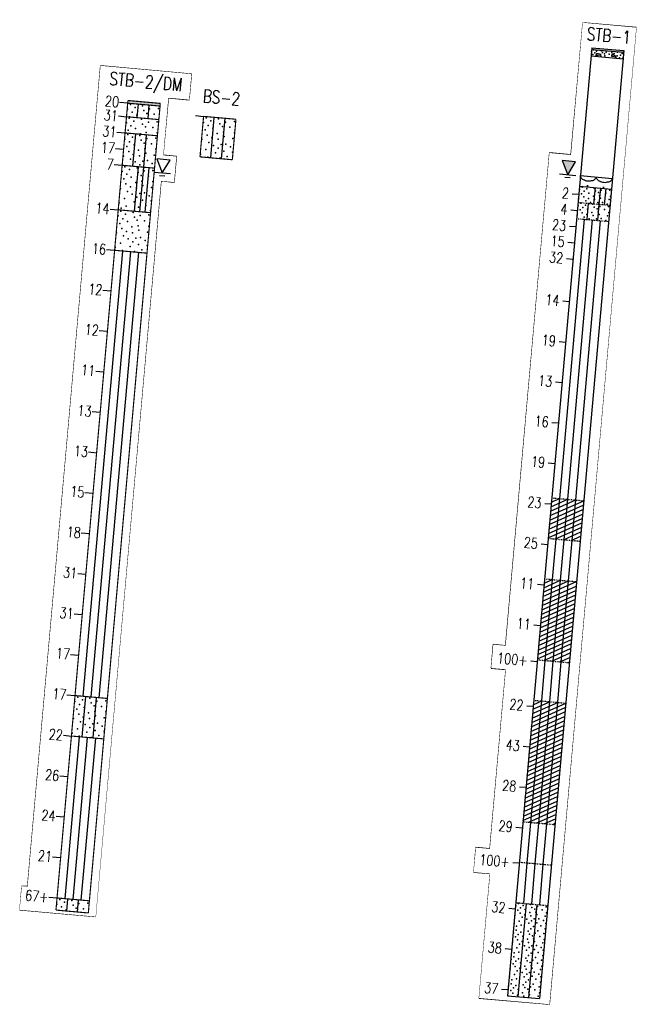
# Model space of a CAD drawing. Header units: feet. Extents: x 1619530 to 2197648, y 451737 to 1192146.
# Tile 12 of 42: x 2196146 to 2196222, y 453792 to 453913. Entities that reach past the tile are written whole.
import ezdxf
from ezdxf.enums import TextEntityAlignment as Align

# ---------------------------------------------------------------- set-up
doc = ezdxf.new("R2010")
doc.units = ezdxf.units.FT
doc.header["$LTSCALE"] = 0.5
doc.header["$MEASUREMENT"] = 0
doc.set_wipeout_variables(frame=1)
doc.linetypes.add('DASH', pattern=[0.12, 0.08, -0.04])
doc.linetypes.add('SOLID', pattern=[0])
doc.layers.add('borings', color=1, linetype='Continuous', lineweight=35)
for name, color, linetype in [('BS-1', 1, 'SOLID'), ('BS-2', 6, 'SOLID'), ('STB-1', 205, 'SOLID'), ('STB-2_DM', 135, 'SOLID'), ('wipeout', 7, 'Continuous')]:
    doc.layers.add(name, color=color, linetype=linetype)
doc.styles.add('ROMAND', font='romand', dxfattribs={"height": 1})

# ---------------------------------------------------------------- blocks, each defined once
blk = doc.blocks.new('DGRFC_WTLEV1')
at = {"color": 7, "linetype": 'SOLID'}
for points in [[(0, 0), (0.05, 0.1), (-0.05, 0.1), (0, 0)], [(-0.06, 0), (0.06, 0)], [(-0.02, -0.02), (0.02, -0.02)]]:
    blk.add_lwpolyline(points, dxfattribs=at)
blk = doc.blocks.new('STB1')
at = {"layer": 'wipeout', "flags": 128}
blk.add_lwpolyline([(-3.35, 2.97), (-3.35, -13.36), (-6.01, -13.36), (-6.01, -74.22), (-7.54, -74.22), (-7.54, -77.12), (-5.73, -77.12), (-5.73, -99.29), (-7.46, -99.29), (-7.46, -102.32), (-5.43, -102.32), (-5.43, -117.69), (3.27, -117.69), (3.27, 2.96)], close=True, dxfattribs=at)
at = {"color": 7, "true_color": 0xffffff}
blk.add_wipeout([(-3.35, 2.97), (-3.35, -13.36), (-6.01, -13.36), (-6.01, -74.22), (-7.54, -74.22), (-7.54, -77.12), (-5.73, -77.12), (-5.73, -99.29), (-7.46, -99.29), (-7.46, -102.32), (-5.43, -102.32), (-5.43, -117.69), (3.27, -117.69), (3.27, 2.96)], dxfattribs=at).dxf.layer = 'borings'
at = {"layer": 'STB-1'}
h = blk.add_hatch(color=7, dxfattribs=at)
h.dxf.hatch_style = 1
h.paths.add_polyline_path([(-2.71, -14.15), (-4.37, -14.15), (-3.54, -15.82)])
at = {"layer": 'STB-1', "color": 7, "linetype": 'SOLID'}
for p, q in [((-1.98, 0), (1.98, 0)), ((-1.98, 0), (-1.98, -117.1)), ((1.98, 0), (1.98, -117.1)), ((-1.98, -0.2), (1.98, -0.2)), ((-1.98, -1), (1.98, -1)), ((-1.29, -0.66), (-1.44, -0.95)), ((-1.44, -0.95), (-0.74, -0.73)), ((-0.74, -0.73), (-1.29, -0.66)), ((1.11, -0.83), (0.55, -0.52)), ((0.55, -0.52), (0.55, -0.83)), ((0.55, -0.83), (1.11, -0.83)), ((-1.98, -15.8), (1.98, -15.8)), ((-2.77, -18.1), (-1.98, -18.1)), ((-1.98, -17.1), (1.98, -17.1)), ((0, -19.1), (0, -17.1)), ((0.66, -19.1), (0.66, -17.1)), ((1.32, -19.1), (1.32, -17.1)), ((-0.66, -21.1), (-0.66, -19.1)), ((0.66, -21.1), (0.66, -19.1)), ((-2.77, -20.1), (-1.98, -20.1)), ((-0.99, -55.6), (-0.99, -21.1)), ((0, -55.6), (0, -21.1)), ((0.99, -55.6), (0.99, -21.1)), ((-2.77, -22.1), (-1.98, -22.1)), ((-2.77, -24.1), (-1.98, -24.1)), ((-2.77, -26.1), (-1.98, -26.1)), ((-2.77, -31.35), (-1.98, -31.35)), ((-2.77, -36.35), (-1.98, -36.35)), ((-2.77, -41.35), (-1.98, -41.35)), ((-2.77, -46.35), (-1.98, -46.35)), ((-2.77, -51.35), (-1.98, -51.35)), ((-1.98, -56.15), (-0.99, -55.6)), ((-1.98, -56.7), (0, -55.6)), ((-1.98, -57.25), (0.99, -55.6)), ((-1.98, -57.8), (1.98, -55.6)), ((-0.99, -60.6), (-0.99, -55.6)), ((0, -60.6), (0, -55.6)), ((0.99, -60.6), (0.99, -55.6)), ((-2.77, -56.35), (-1.98, -56.35)), ((-1.98, -58.35), (1.98, -56.15)), ((-1.98, -58.9), (1.98, -56.7)), ((-1.98, -59.45), (1.98, -57.25)), ((-1.98, -60), (1.98, -57.8)), ((-1.98, -60.55), (1.98, -58.35)), ((-1.08, -60.6), (1.98, -58.9)), ((-0.09, -60.6), (1.98, -59.45)), ((0.9, -60.6), (1.98, -60)), ((1.89, -60.6), (1.98, -60.55)), ((-2.77, -61.35), (-1.98, -61.35)), ((-0.99, -65.6), (-0.99, -60.6)), ((0, -65.6), (0, -60.6)), ((0.99, -65.6), (0.99, -60.6)), ((-2.77, -66.35), (-1.98, -66.35)), ((-1.98, -66.15), (-0.99, -65.6)), ((-1.98, -66.7), (0, -65.6)), ((-1.98, -67.25), (0.99, -65.6)), ((-1.98, -67.8), (1.98, -65.6)), ((-1.98, -68.35), (1.98, -66.15)), ((-0.99, -75.6), (-0.99, -65.6)), ((0, -75.6), (0, -65.6)), ((0.99, -75.6), (0.99, -65.6)), ((-1.98, -68.9), (1.98, -66.7)), ((-1.98, -69.45), (1.98, -67.25)), ((-1.98, -70), (1.98, -67.8)), ((-1.98, -70.55), (1.98, -68.35)), ((-1.98, -71.1), (1.98, -68.9)), ((-1.98, -71.65), (1.98, -69.45)), ((-1.98, -72.2), (1.98, -70)), ((-2.77, -71.35), (-1.98, -71.35)), ((-1.98, -72.75), (1.98, -70.55)), ((-1.98, -73.3), (1.98, -71.1)), ((-1.98, -73.85), (1.98, -71.65)), ((-1.98, -74.4), (1.98, -72.2)), ((-1.98, -74.95), (1.98, -72.75)), ((-1.98, -75.5), (1.98, -73.3)), ((-1.17, -75.6), (1.98, -73.85)), ((-0.18, -75.6), (1.98, -74.4)), ((0.81, -75.6), (1.98, -74.95)), ((-2.77, -75.8), (-1.98, -75.8)), ((-0.99, -80.6), (-0.99, -75.6)), ((0, -80.6), (0, -75.6)), ((0.99, -80.6), (0.99, -75.6)), ((1.8, -75.6), (1.98, -75.5)), ((-1.98, -81.15), (-0.99, -80.6)), ((-1.98, -81.7), (0, -80.6)), ((-1.98, -82.25), (0.99, -80.6)), ((-1.98, -82.8), (1.98, -80.6)), ((-1.98, -83.35), (1.98, -81.15)), ((-0.99, -95.6), (-0.99, -80.6)), ((0, -95.6), (0, -80.6)), ((0.99, -95.6), (0.99, -80.6)), ((-2.77, -81.35), (-1.98, -81.35)), ((-1.98, -83.9), (1.98, -81.7)), ((-1.98, -84.45), (1.98, -82.25)), ((-1.98, -85), (1.98, -82.8)), ((-1.98, -85.55), (1.98, -83.35)), ((-1.98, -86.1), (1.98, -83.9)), ((-1.98, -86.65), (1.98, -84.45)), ((-1.98, -87.2), (1.98, -85)), ((-1.98, -87.75), (1.98, -85.55)), ((-2.77, -86.35), (-1.98, -86.35)), ((-1.98, -88.3), (1.98, -86.1)), ((-1.98, -88.85), (1.98, -86.65)), ((-1.98, -89.4), (1.98, -87.2)), ((-1.98, -89.95), (1.98, -87.75)), ((-1.98, -90.5), (1.98, -88.3)), ((-1.98, -91.05), (1.98, -88.85)), ((-1.98, -91.6), (1.98, -89.4)), ((-1.98, -92.15), (1.98, -89.95)), ((-1.98, -92.7), (1.98, -90.5)), ((-2.77, -91.35), (-1.98, -91.35)), ((-1.98, -93.25), (1.98, -91.05)), ((-1.98, -93.8), (1.98, -91.6)), ((-1.98, -94.35), (1.98, -92.15)), ((-1.98, -94.9), (1.98, -92.7)), ((-1.98, -95.45), (1.98, -93.25)), ((-1.26, -95.6), (1.98, -93.8)), ((-0.27, -95.6), (1.98, -94.35)), ((-0.99, -100.6), (-0.99, -95.6)), ((0, -100.6), (0, -95.6)), ((0.72, -95.6), (1.98, -94.9)), ((0.99, -100.6), (0.99, -95.6)), ((1.71, -95.6), (1.98, -95.45)), ((-2.77, -96.35), (-1.98, -96.35)), ((-2.77, -100.7), (-1.98, -100.7)), ((-0.99, -105.6), (-0.99, -100.6)), ((0, -105.6), (0, -100.6)), ((0.99, -105.6), (0.99, -100.6)), ((-2.77, -106.35), (-1.98, -106.35)), ((-0.66, -117.1), (-0.66, -105.6)), ((0.66, -117.1), (0.66, -105.6)), ((-2.77, -111.35), (-1.98, -111.35)), ((-2.77, -116.35), (-1.98, -116.35)), ((-1.98, -117.1), (1.98, -117.1))]:
    blk.add_line(p, q, dxfattribs=at)
at = {"layer": 'STB-1', "color": 5, "linetype": 'SOLID'}
for p, q in [((-1.98, -15.8), (-1.98, -15.89)), ((-1.98, -15.89), (-1.94, -15.98)), ((-1.94, -15.98), (-1.86, -16.04)), ((-1.86, -16.04), (-1.78, -16.13)), ((-1.78, -16.13), (-1.7, -16.2)), ((-1.7, -16.2), (-1.58, -16.24)), ((-1.58, -16.24), (-1.43, -16.28)), ((-1.43, -16.28), (-1.31, -16.33)), ((-1.31, -16.33), (-1.15, -16.35)), ((-1.15, -16.35), (-0.99, -16.35)), ((-0.99, -16.35), (-0.83, -16.35)), ((-0.99, -16.99), (-0.99, -16.9)), ((-0.99, -16.9), (-0.99, -16.99)), ((-0.83, -16.35), (-0.67, -16.33)), ((-0.67, -16.33), (-0.55, -16.28)), ((-0.55, -16.28), (-0.4, -16.24)), ((-0.4, -16.24), (-0.28, -16.2)), ((-0.28, -16.2), (-0.2, -16.13)), ((-0.2, -16.13), (-0.12, -16.04)), ((-0.12, -16.04), (-0.04, -15.98)), ((-0.04, -15.98), (0, -15.89)), ((0, -15.89), (0, -15.8)), ((0, -15.8), (0, -15.89)), ((0, -15.89), (0.04, -15.98)), ((0.04, -15.98), (0.12, -16.04)), ((0.12, -16.04), (0.2, -16.13)), ((0.2, -16.13), (0.28, -16.2)), ((0.28, -16.2), (0.4, -16.24)), ((0.4, -16.24), (0.55, -16.28)), ((0.55, -16.28), (0.67, -16.33)), ((0.67, -16.33), (0.83, -16.35)), ((0.83, -16.35), (0.99, -16.35)), ((0.99, -16.35), (1.15, -16.35)), ((0.99, -16.99), (0.99, -16.9)), ((0.99, -16.9), (0.99, -16.99)), ((1.15, -16.35), (1.31, -16.33)), ((1.31, -16.33), (1.43, -16.28)), ((1.43, -16.28), (1.58, -16.24)), ((1.58, -16.24), (1.7, -16.2)), ((1.7, -16.2), (1.78, -16.13)), ((1.78, -16.13), (1.86, -16.04)), ((1.86, -16.04), (1.94, -15.98)), ((1.94, -15.98), (1.98, -15.89)), ((1.98, -15.89), (1.98, -15.8)), ((-1.06, -17.1), (-1.03, -17.08)), ((-1.03, -17.08), (-0.99, -16.99)), ((-0.99, -16.99), (-0.95, -17.08)), ((-0.95, -17.08), (-0.92, -17.1)), ((0.92, -17.1), (0.95, -17.08)), ((0.95, -17.08), (0.99, -16.99)), ((0.99, -16.99), (1.03, -17.08)), ((1.03, -17.08), (1.06, -17.1))]:
    blk.add_line(p, q, dxfattribs=at)
at = {"layer": 'STB-1', "color": 7, "linetype": 'DASH'}
for p, q in [((-1.98, -19.1), (1.98, -19.1)), ((-1.98, -21.1), (1.98, -21.1)), ((-1.98, -55.6), (1.98, -55.6)), ((-1.98, -60.6), (1.98, -60.6)), ((-1.98, -65.6), (1.98, -65.6)), ((-1.98, -75.6), (1.98, -75.6)), ((-1.98, -80.6), (1.98, -80.6)), ((-1.98, -95.6), (1.98, -95.6)), ((-1.98, -100.6), (1.98, -100.6)), ((-1.98, -105.6), (1.98, -105.6))]:
    blk.add_line(p, q, dxfattribs=at)
at = {"layer": 'STB-1', "color": 7}
for p in [(-1.95, -0.48), (-1.75, -0.26), (-1.75, -0.81), (-1.55, -0.59), (-1.35, -0.37), (-1.15, -0.7), (-0.76, -0.26), (-0.76, -0.92), (-0.62, -0.47), (-0.36, -0.59), (-0.26, -0.84), (-0.16, -0.37), (0.23, -0.59), (0.55, -0.31), (0.63, -0.81), (0.83, -0.48), (1.08, -0.93), (1.22, -0.26), (1.22, -0.7), (1.56, -0.95), (1.62, -0.59), (1.82, -0.37), (1.95, -0.92), (-1.93, -17.51), (-1.63, -17.18), (-1.63, -18.01), (-1.33, -17.68), (-1.04, -17.35), (-0.74, -17.84), (-0.15, -17.18), (0.06, -17.5), (0.45, -17.68), (0.6, -18.05), (0.74, -17.35), (1.34, -17.68), (1.81, -17.27), (1.93, -18.01), (-1.93, -18.67), (-1.63, -19.18), (-1.33, -18.34), (-1.04, -18.83), (-1.04, -19.35), (-0.74, -18.5), (-0.44, -19), (-0.15, -18.17), (-0.15, -19.18), (0.02, -18.56), (0.48, -18.9), (0.74, -18.34), (0.74, -19.35), (1.04, -18.83), (1.64, -19), (1.8, -18.43), (1.81, -19.26), (-1.93, -19.51), (-1.63, -20.01), (-1.33, -19.68), (-1.33, -20.34), (-0.74, -19.84), (-0.74, -20.5), (-0.15, -20.17), (0.02, -20.55), (0.06, -19.5), (0.45, -19.68), (0.6, -20.05), (0.74, -20.34), (1.34, -19.68), (1.8, -20.43), (1.93, -20.01), (-1.93, -20.67), (-1.04, -20.83), (-0.44, -21), (0.48, -20.9), (1.04, -20.83), (1.64, -21), (-1.93, -106.01), (-1.63, -105.68), (-1.63, -106.51), (-1.33, -106.18), (-1.04, -105.85), (-0.74, -106.34), (-0.15, -105.68), (0.06, -106), (0.45, -106.18), (0.6, -106.55), (0.74, -105.85), (1.34, -106.18), (1.81, -105.77), (1.93, -106.51), (-1.93, -107.17), (-1.33, -106.84), (-1.04, -107.33), (-0.74, -107), (-0.44, -107.5), (-0.15, -106.67), (0.02, -107.06), (0.15, -107.66), (0.48, -107.4), (0.74, -106.84), (1.04, -107.33), (1.64, -107.5), (1.8, -106.93), (-1.93, -108.16), (-1.63, -108.49), (-1.63, -108.98), (-1.33, -107.83), (-1.04, -108.32), (-0.15, -107.99), (-0.15, -108.98), (0.15, -108.65), (0.45, -108.32), (0.85, -107.83), (1.04, -108.82), (1.34, -108.16), (1.93, -107.83), (1.93, -108.49), (-1.93, -109.31), (-1.63, -109.81), (-1.33, -109.48), (-1.33, -110.14), (-1.04, -109.15), (-0.74, -109.64), (-0.15, -109.97), (0.06, -109.3), (0.45, -109.48), (0.6, -109.85), (0.74, -109.15), (0.74, -110.14), (1.34, -109.48), (1.8, -110.23), (1.81, -109.07), (1.93, -109.81), (-1.93, -110.47), (-1.33, -111.13), (-1.04, -110.63), (-0.74, -110.3), (-0.44, -110.8), (-0.15, -111.29), (0.02, -110.36), (0.15, -110.96), (0.48, -110.7), (0.85, -111.13), (1.04, -110.63), (1.64, -110.8), (1.93, -111.13), (-1.93, -111.46), (-1.93, -112.61), (-1.63, -111.79), (-1.63, -112.28), (-1.04, -111.62), (-1.04, -112.45), (-0.15, -112.28), (0.06, -112.6), (0.15, -111.95), (0.45, -111.62), (0.74, -112.45), (1.04, -112.12), (1.34, -111.46), (1.81, -112.37), (1.93, -111.79), (-1.93, -113.77), (-1.63, -113.11), (-1.33, -112.78), (-1.33, -113.44), (-0.74, -112.94), (-0.74, -113.6), (-0.15, -113.27), (0.02, -113.66), (0.45, -112.78), (0.6, -113.15), (0.74, -113.44), (1.34, -112.78), (1.8, -113.53), (1.93, -113.11), (-1.93, -114.76), (-1.33, -114.43), (-1.04, -113.93), (-1.04, -114.92), (-0.44, -114.1), (-0.15, -114.59), (0.15, -114.26), (0.45, -114.92), (0.48, -114), (0.85, -114.43), (1.04, -113.93), (1.34, -114.76), (1.64, -114.1), (1.93, -114.43), (-1.93, -115.91), (-1.63, -115.09), (-1.63, -115.58), (-1.33, -116.08), (-1.04, -115.75), (-0.74, -116.24), (-0.15, -115.58), (0.06, -115.9), (0.15, -115.25), (0.45, -116.08), (0.74, -115.75), (1.04, -115.42), (1.34, -116.08), (1.81, -115.67), (1.93, -115.09), (-1.93, -117.07), (-1.63, -116.41), (-1.33, -116.74), (-0.74, -116.9), (-0.15, -116.57), (0.02, -116.96), (0.6, -116.45), (0.74, -116.74), (1.8, -116.83), (1.93, -116.41)]:
    blk.add_point(p, dxfattribs=at)
blk.add_solid([(-1.98, -0.2), (-1.98, 0), (1.98, -0.2), (1.98, 0)], dxfattribs=at)
at = {"layer": 'STB-1', "xscale": 16.66666666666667, "yscale": 16.66666666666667, "zscale": 20}
blk.add_blockref('DGRFC_WTLEV1', (-3.54, -15.82), dxfattribs=at)
at = {"layer": 'STB-1', "color": 7, "style": 'ROMAND', "width": 0.78}
blk.add_text('STB-1', height=1.581, dxfattribs=at).set_placement((0, 0.88), align=Align.CENTER)
for s, p in [('2', (-3.17, -18.1)), ('4', (-3.17, -20.1)), ('23', (-3.17, -22.1)), ('15', (-3.17, -24.1)), ('32', (-3.17, -26.1)), ('14', (-3.17, -31.35)), ('19', (-3.17, -36.35)), ('13', (-3.17, -41.35)), ('16', (-3.17, -46.35)), ('19', (-3.17, -51.35)), ('23', (-3.17, -56.35)), ('25', (-3.17, -61.35)), ('11', (-3.17, -66.35)), ('11', (-3.17, -71.35)), ('100+', (-3.17, -75.8)), ('22', (-3.17, -81.35)), ('43', (-3.17, -86.35)), ('28', (-3.17, -91.35)), ('29', (-3.17, -96.35)), ('100+', (-3.17, -100.7)), ('32', (-3.17, -106.35)), ('38', (-3.17, -111.35)), ('37', (-3.17, -116.35))]:
    blk.add_text(s, height=1.3, dxfattribs=at).set_placement(p, align=Align.MIDDLE_RIGHT)
blk = doc.blocks.new('STB2')
at = {"layer": 'wipeout', "flags": 128}
blk.add_lwpolyline([(-5.74, 3.96), (-5.74, -97.43), (-6.45, -97.43), (-6.45, -100.37), (2.94, -100.37), (2.94, -9.5), (4.55, -9.5), (4.55, -6.33), (2.93, -6.33), (2.93, 0.77), (5.5, 0.77), (5.5, 3.94)], close=True, dxfattribs=at)
at = {"color": 7, "true_color": 0xffffff}
blk.add_wipeout([(-5.74, 3.96), (-5.74, -97.43), (-6.45, -97.43), (-6.45, -100.37), (2.94, -100.37), (2.94, -9.5), (4.55, -9.5), (4.55, -6.33), (2.93, -6.33), (2.93, 0.77), (5.5, 0.77), (5.5, 3.94)], dxfattribs=at).dxf.layer = 'borings'
at = {"layer": 'STB-2_DM', "color": 7, "linetype": 'SOLID', "const_width": 0.14}
for points in [[(-2, 0), (-2, -0.33)], [(-2, 0), (2, 0)], [(2, -0.33), (2, 0)], [(-2, -0.33), (2, -0.33)], [(-2, -0.33), (-2, -2)], [(2, -2), (2, -0.33)], [(-2, -2), (2, -2)], [(-2, -2), (-2, -4)], [(2, -4), (2, -2)], [(-2, -4), (2, -4)], [(-2, -4), (-2, -8)], [(2, -8), (2, -4)], [(-2, -8), (2, -8)], [(-2, -8), (-2, -13.5)], [(2, -13.5), (2, -8)], [(-2, -13.5), (2, -13.5)], [(-2, -13.5), (-2, -18.5)], [(2, -18.5), (2, -13.5)], [(-2, -18.5), (2, -18.5)], [(-2, -18.5), (-2, -73.5)], [(2, -73.5), (2, -18.5)], [(-2, -73.5), (2, -73.5)], [(-2, -73.5), (-2, -78.5)], [(2, -78.5), (2, -73.5)], [(-2, -78.5), (2, -78.5)], [(-2, -78.5), (-2, -98.5)], [(2, -98.5), (2, -78.5)], [(-2, -98.5), (2, -98.5)], [(-2, -98.5), (-2, -100)], [(2, -100), (2, -98.5)], [(-2, -100), (2, -100)]]:
    blk.add_lwpolyline(points, dxfattribs=at)
at = {"layer": 'STB-2_DM', "color": 7, "linetype": 'SOLID'}
for points in [[(-3, -0.3), (-2, -0.3)], [(-0.67, -2), (-0.67, -0.33)], [(0.67, -2), (0.67, -0.33)], [(-3, -2), (-2, -2)], [(-3, -4), (-2, -4)], [(-0.67, -8), (-0.67, -4)], [(0.67, -8), (0.67, -4)], [(-3, -6), (-2, -6)], [(-3, -8), (-2, -8)], [(0, -13.5), (0, -8)], [(0.67, -13.5), (0.67, -8)], [(1.33, -13.5), (1.33, -8)], [(-3, -13.5), (-2, -13.5)], [(-3, -18.5), (-2, -18.5)], [(-1, -73.5), (-1, -18.5)], [(0, -73.5), (0, -18.5)], [(1, -73.5), (1, -18.5)], [(-3, -23.5), (-2, -23.5)], [(-3, -28.5), (-2, -28.5)], [(-3, -33.5), (-2, -33.5)], [(-3, -38.5), (-2, -38.5)], [(-3, -43.5), (-2, -43.5)], [(-3, -48.5), (-2, -48.5)], [(-3, -53.5), (-2, -53.5)], [(-3, -58.5), (-2, -58.5)], [(-3, -63.5), (-2, -63.5)], [(-3, -68.5), (-2, -68.5)], [(-3, -73.5), (-2, -73.5)], [(-0.67, -78.5), (-0.67, -73.5)], [(0.67, -78.5), (0.67, -73.5)], [(-3, -78.5), (-2, -78.5)], [(-1, -98.5), (-1, -78.5)], [(0, -98.5), (0, -78.5)], [(1, -98.5), (1, -78.5)], [(-3, -83.5), (-2, -83.5)], [(-3, -88.5), (-2, -88.5)], [(-3, -93.5), (-2, -93.5)], [(-3, -98.5), (-2, -98.5)], [(-0.67, -100), (-0.67, -98.5)], [(0.67, -100), (0.67, -98.5)]]:
    blk.add_lwpolyline(points, dxfattribs=at)
at = {"layer": 'STB-2_DM', "color": 7}
for p in [(-1.95, -1.08), (-1.65, -0.48), (-1.05, -0.78), (-0.15, -0.48), (0.06, -1.05), (0.75, -0.78), (1.83, -0.63), (-1.65, -1.98), (-1.65, -2.15), (-1.35, -1.38), (-0.75, -1.68), (-0.15, -2.15), (0.45, -1.38), (1.35, -1.38), (1.83, -2.3), (1.95, -1.98), (-1.95, -2.75), (-1.35, -3.05), (-1.05, -2.45), (-0.75, -3.35), (0.06, -2.72), (0.45, -3.05), (0.75, -2.45), (1.35, -3.05), (-1.95, -4.75), (-1.65, -3.65), (-1.65, -4.15), (-1.05, -4.45), (-0.15, -3.95), (-0.15, -4.15), (0.06, -4.72), (0.6, -3.73), (0.75, -4.45), (1.83, -4.3), (1.95, -3.65), (-1.65, -5.65), (-1.35, -5.05), (-0.75, -5.35), (-0.15, -5.95), (0.45, -5.05), (0.6, -5.73), (1.35, -5.05), (1.95, -5.65), (-1.95, -6.85), (-1.35, -6.25), (-1.05, -7.15), (-0.75, -6.55), (0.02, -6.65), (0.75, -6.25), (1.05, -7.15), (1.82, -6.41), (-1.65, -8.15), (-1.05, -8.45), (-0.45, -7.45), (-0.15, -8.15), (0.15, -7.75), (0.48, -7.27), (0.75, -8.45), (1.65, -7.45), (1.83, -8.3), (-1.95, -8.75), (-1.65, -9.65), (-1.35, -9.05), (-0.75, -9.35), (0.06, -8.72), (0.45, -9.05), (1.35, -9.05), (1.95, -9.65), (-1.95, -10.85), (-1.35, -10.25), (-0.75, -10.55), (-0.15, -9.95), (0.02, -10.65), (0.6, -9.73), (0.75, -10.25), (1.82, -10.41), (-1.35, -12.05), (-1.05, -11.15), (-0.45, -11.45), (0.15, -11.75), (0.48, -11.27), (0.86, -12.05), (1.05, -11.15), (1.65, -11.45), (1.95, -12.05), (-1.95, -12.65), (-1.65, -13.25), (-1.05, -12.95), (-0.15, -12.35), (0.45, -12.95), (1.35, -12.65), (1.95, -13.25), (-1.95, -14.25), (-1.65, -13.65), (-1.05, -13.95), (-0.15, -13.65), (0.06, -14.22), (0.75, -13.95), (1.83, -13.8), (-1.65, -15.15), (-1.35, -14.55), (-0.75, -14.85), (-0.15, -15.45), (0.45, -14.55), (0.6, -15.23), (1.35, -14.55), (1.95, -15.15), (-1.95, -16.35), (-1.35, -15.75), (-1.05, -16.65), (-0.75, -16.05), (-0.45, -16.95), (0.02, -16.15), (0.48, -16.77), (0.75, -15.75), (1.05, -16.65), (1.65, -16.95), (1.82, -15.91), (-1.95, -18.15), (-1.35, -17.55), (-0.15, -17.85), (0.15, -17.25), (0.86, -17.55), (1.35, -18.15), (1.95, -17.55), (-1.05, -18.45), (0.45, -18.45), (-1.65, -73.65), (-0.15, -73.65), (1.83, -73.8), (-1.95, -74.25), (-1.35, -74.55), (-1.05, -73.95), (-0.75, -74.85), (0.06, -74.22), (0.45, -74.55), (0.75, -73.95), (1.35, -74.55), (-1.65, -75.15), (-1.35, -75.75), (-0.75, -76.05), (-0.15, -75.45), (0.02, -76.15), (0.6, -75.23), (0.75, -75.75), (1.82, -75.91), (1.95, -75.15), (-1.95, -76.35), (-1.05, -76.65), (-0.45, -76.95), (0.15, -77.25), (0.48, -76.77), (1.05, -76.65), (1.65, -76.95), (-1.95, -78.15), (-1.35, -77.55), (-1.05, -78.45), (-0.15, -77.85), (0.45, -78.45), (0.86, -77.55), (1.35, -78.15), (1.95, -77.55), (-1.95, -99.25), (-1.65, -98.65), (-1.05, -98.95), (-0.15, -98.65), (0.06, -99.22), (0.75, -98.95), (1.83, -98.8), (-1.35, -99.55), (-0.75, -99.85), (0.45, -99.55), (1.35, -99.55)]:
    blk.add_point(p, dxfattribs=at)
blk.add_solid([(-2, -0.33), (-2, 0), (2, -0.33), (2, 0)], dxfattribs=at)
at = {"layer": 'STB-2_DM', "xscale": 16.66666666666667, "yscale": 16.66666666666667, "zscale": 20}
blk.add_blockref('DGRFC_WTLEV1', (3, -8.5), dxfattribs=at)
at = {"layer": 'STB-2_DM', "color": 7, "style": 'ROMAND', "width": 0.78}
blk.add_text('STB-2/DM', height=1.581, dxfattribs=at).set_placement((0, 1.72), align=Align.CENTER)
for s, p in [('20', (-3.06, -0.3)), ('31', (-3.06, -2.01)), ('31', (-3.06, -4)), ('17', (-3.06, -6)), ('7', (-3.06, -8)), ('14', (-3.06, -13.5)), ('16', (-3.06, -18.5)), ('12', (-3.06, -23.5)), ('12', (-3.06, -28.5)), ('11', (-3.06, -33.5)), ('13', (-3.06, -38.5)), ('13', (-3.06, -43.5)), ('15', (-3.06, -48.5)), ('18', (-3.06, -53.5)), ('31', (-3.06, -58.5)), ('31', (-3.06, -63.5)), ('17', (-3.06, -68.5)), ('17', (-3.06, -73.5)), ('22', (-3.06, -78.5)), ('26', (-3.06, -83.5)), ('24', (-3.06, -88.5)), ('21', (-3.06, -93.5)), ('67+', (-3.06, -98.5))]:
    blk.add_text(s, height=1.3, dxfattribs=at).set_placement(p, align=Align.MIDDLE_RIGHT)
blk = doc.blocks.new('BS2')
at = {"layer": 'BS-2', "color": 7, "linetype": 'SOLID'}
for points in [[(-3, 0), (-2, 0)], [(-0.67, -5), (-0.67, 0)], [(0.67, -5), (0.67, 0)]]:
    blk.add_lwpolyline(points, dxfattribs=at)
at = {"layer": 'BS-2', "color": 7, "linetype": 'SOLID', "const_width": 0.14}
for points in [[(-2, 0), (-2, -5)], [(-2, 0), (2, 0)], [(2, -5), (2, 0)], [(-2, -5), (2, -5)]]:
    blk.add_lwpolyline(points, dxfattribs=at)
at = {"layer": 'BS-2', "color": 7}
for p in [(-1.95, -0.75), (-1.65, -0.15), (-1.35, -1.05), (-1.05, -0.45), (-0.15, -0.15), (0.06, -0.72), (0.45, -1.05), (0.75, -0.45), (1.35, -1.05), (1.83, -0.3), (-1.65, -1.65), (-1.35, -2.25), (-0.75, -1.35), (-0.15, -1.95), (0.6, -1.73), (0.75, -2.25), (1.82, -2.41), (1.95, -1.65), (-1.95, -2.85), (-1.05, -3.15), (-0.75, -2.55), (-0.45, -3.45), (0.02, -2.65), (0.48, -3.27), (1.05, -3.15), (1.65, -3.45), (-1.95, -4.65), (-1.35, -4.05), (-0.15, -4.35), (0.15, -3.75), (0.86, -4.05), (1.35, -4.65), (1.95, -4.05), (-1.05, -4.95), (0.45, -4.95)]:
    blk.add_point(p, dxfattribs=at)
at = {"layer": 'BS-2', "color": 7, "style": 'ROMAND', "width": 0.78}
blk.add_text('BS-2', height=1.581, dxfattribs=at).set_placement((0, 1.72), align=Align.CENTER)

msp = doc.modelspace()

# ---------------------------------------------------------------- block references
at = {"layer": 'BS-1', "rotation": 354.9167009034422}
for name, p in [('STB1', (2196218.2264462, 453909.5765636)), ('STB2', (2196161.1593852, 453903.0797897))]:
    msp.add_blockref(name, p, dxfattribs=at)

# ---------------------------------------------------------------- next in the draw order: block references
msp.add_blockref('BS2', (2196170.4704118, 453901.1281198), dxfattribs=at)

doc.saveas('drawing.dxf')
